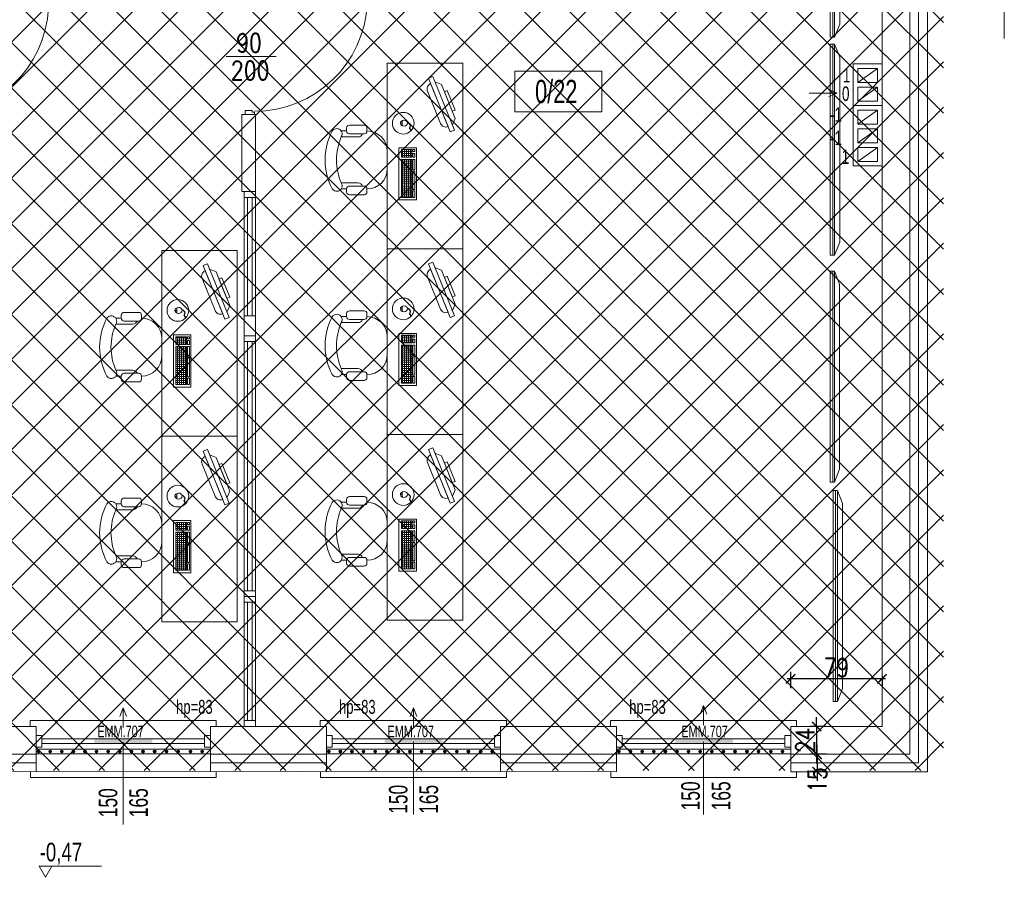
# Model space of a CAD drawing. Header units: millimetres. Extents: x 6354466 to 6508314, y -1889048 to -1342748.
# Tile 74 of 134: x 6420546 to 6429028, y -1761753 to -1754363. Entities that reach past the tile are written whole.
import ezdxf
from ezdxf.enums import TextEntityAlignment as Align

# ---------------------------------------------------------------- set-up
doc = ezdxf.new("R2010")
doc.units = ezdxf.units.MM
doc.header["$PDMODE"] = 3
doc.header["$PDSIZE"] = 10
for name, color, linetype, lineweight in [('kominy', 162, 'Continuous', 13), ('L-2', 167, 'Continuous', 13), ('L-3', 10, 'Continuous', 18), ('L-4', 92, 'Continuous', 20), ('L-5', 152, 'Continuous', 9), ('L-DIM', 252, 'Continuous', 5), ('L-DRZWI', 146, 'Continuous', 13), ('L-HATCH', 252, 'Continuous', 5), ('L-hatch ociepl', 252, 'Continuous', 5), ('L-OKNA', 144, 'Continuous', 20), ('L-sanitarne', 142, 'Continuous', 9), ('L-TXT', 141, 'Continuous', 9), ('łóżka', 230, 'Continuous', 9)]:
    doc.layers.add(name, color=color, linetype=linetype, lineweight=lineweight)
doc.layers.add('L-ERRORS', color=232, linetype='Continuous', plot=False)
doc.styles.add('100', font='cdmsimpl.shx', dxfattribs={"width": 0.7, "height": 100, "bigfont": 'cdmbigpl.shx'})
doc.styles.add('125', font='cdmsimpl.shx', dxfattribs={"width": 0.7, "height": 125})
doc.styles.add('160', font='simplex.shx', dxfattribs={"width": 0.8, "height": 160})
doc.styles.add('200', font='cdmsimpl.shx', dxfattribs={"width": 0.7, "height": 200})
doc.styles.add('250', font='cdmsimpl.shx', dxfattribs={"width": 0.7, "height": 250})
doc.styles.add('CDM', font='cdmsimpl.shx', dxfattribs={"width": 0.8, "bigfont": 'cdmbigpl.shx'})
doc.styles.add('SIMPLEX', font='cdmsimpl.shx', dxfattribs={"width": 0.7, "bigfont": 'cdmbigpl.shx'})
doc.linetypes.add('BATTING', pattern='A,0.00254,-2.54,[134,ltypeshp.shx,S=2.54,R=0,X=-2.54,Y=0],-5.08,[134,ltypeshp.shx,S=2.54,R=180,X=2.54,Y=0],-2.54', length=10.16254)
doc.dimstyles.new('160', dxfattribs={"dimtxt": 160, "dimasz": 80, "dimexe": 60, "dimexo": 3, "dimgap": 18, "dimtad": 1, "dimdec": 0, "dimlfac": 0.1, "dimrnd": 1, "dimtxsty": '160', "dimblk": 'ARCHTICK', "dimcen": 2.5, "dimdle": 30, "dimadec": 0, "dimazin": 0, "dimtfac": 1, "dimtdec": 0, "dimtix": 1, "dimtmove": 2, "dimatfit": 0, "dimldrblk": 'NONE', "dimfxl": 0, "dimarcsym": 0})

# ---------------------------------------------------------------- blocks, each defined once
blk = doc.blocks.new('STOLIK2')
h = blk.add_hatch()
h.set_pattern_fill('ANGLE', color=256, scale=0.25, style=0)
h.set_pattern_definition([(360, (-4499.488, 29427.6887), (-2e-16, -1.74625), [1.27, -0.47625]), (270, (-4499.488, 29427.6887), (-1.74625, 1e-16), [1.27, -0.47625])])
h.paths.add_polyline_path([(-130.91, 53.71), (-98.09, 53.71), (-98.09, 62.85), (-130.91, 62.85)])
h.paths.add_polyline_path([(-96.21, 62.85), (-89.68, 62.85), (-89.68, 53.71), (-96.21, 53.71)])
for p, q in [((-123.63, 114.71), (-123.63, 110)), ((-118.46, 114.66), (-118.46, 100.01)), ((-78.81, 114.66), (-78.81, 100.01)), ((-73.63, 110), (-73.63, 114.71)), ((-128.63, 107.5), (-128.63, 95)), ((-126.13, 110), (-123.63, 110)), ((-121.13, 107.5), (-121.13, 95)), ((-76.13, 107.5), (-76.13, 95)), ((-71.13, 110), (-73.63, 110)), ((-68.63, 107.5), (-68.63, 95)), ((-126.13, 92.5), (-123.63, 92.5)), ((-71.13, 92.5), (-73.63, 92.5)), ((-82.5, 75), (-67.5, 75)), ((-66.98, 62.06), (-69.24, 62)), ((-67.03, 63.7), (-66.98, 62.06)), ((-66.98, 62.06), (-64.73, 62.12)), ((-28.19, 39.5), (-74.53, 20.73)), ((-73.03, 17.02), (-26.69, 35.8)), ((-26.69, 35.8), (-28.19, 39.5)), ((-62.81, 16.54), (-33.69, 28.34)), ((-31.32, 33.92), (-33.69, 28.34)), ((-74.53, 20.73), (-73.03, 17.02)), ((-68.39, 18.9), (-62.81, 16.54))]:
    blk.add_line(p, q)
for points in [[(-15.34, 75), (-175.34, 75), (-175.34, 10), (-15.34, 10)], [(-133.01, 49.97), (-88.12, 49.97), (-88.12, 64.97), (-133.01, 64.97)], [(-130.91, 53.71), (-98.09, 53.71), (-98.09, 62.85), (-130.91, 62.85)], [(-96.21, 62.85), (-89.68, 62.85), (-89.68, 53.71), (-96.21, 53.71)], [(-125.34, 52.96), (-130.91, 52.96), (-130.91, 51.3), (-125.34, 51.3)], [(-124.22, 51.3), (-108.26, 51.3), (-108.26, 52.96), (-124.22, 52.96)], [(-107.14, 52.96), (-98.09, 52.96), (-98.09, 51.3), (-107.14, 51.3)], [(-96.21, 52.96), (-92.95, 52.96), (-92.95, 51.3), (-96.21, 51.3)], [(-89.68, 52.96), (-91.34, 52.96), (-91.34, 51.3), (-89.68, 51.3)], [(-66.58, 57.62), (-66.92, 57.61), (-66.9, 56.72), (-66.55, 56.73)], [(-39.83, 25.85), (-56.67, 19.03), (-55.66, 16.54), (-38.82, 23.36)]]:
    blk.add_lwpolyline(points, close=True)
blk.add_lwpolyline([(-32.82, 37.63), (-32.82, 37.63, 0.414214), (-39.33, 40.38), (-67.14, 29.12, 0.414214), (-69.9, 22.61), (-69.9, 22.61)], format="xyb", close=True)
blk.add_circle((-67, 61.24), 9.34)
for centre, radius, start, end in [((-98.54, 75.49), 53.13, 90.09687, 118.07249), ((-98.72, 75.49), 53.13, 61.92751, 89.90313), ((-121.01, 118.51), 4.62, 123.34927, 303.47427), ((-97.85, 66.23), 52.63, 90.85052, 113.04971), ((-99.41, 66.23), 52.63, 66.95029, 89.14948), ((-76.26, 118.51), 4.62, 236.52573, 56.65073), ((-126.13, 107.5), 2.5, 90, 180), ((-123.63, 107.5), 2.5, 0, 90), ((-73.63, 107.5), 2.5, 90, 180), ((-71.13, 107.5), 2.5, 0, 90), ((-126.13, 95), 2.5, 180, 270), ((-123.63, 95), 2.5, 270, 0), ((-122.21, 100.01), 3.75, 286.67209, 0), ((-75.06, 100.01), 3.75, 180, 253.35509), ((-73.63, 95), 2.5, 180, 270), ((-71.13, 95), 2.5, 270, 0), ((-106.13, 92.5), 17.5, 180, 270), ((-91.13, 92.5), 17.5, 270, 0)]:
    blk.add_arc(centre, radius, start, end)
at = {"extrusion": (0, 0, -1)}
blk.add_ellipse((-66.95, 60.65), major_axis=(-0.08, 3.05), ratio=0.834162, dxfattribs=at)
for points, knots in [([(-66.9, 56.72), (-67.66, 55.94), (-69.06, 54.51), (-71.62, 56.7), (-72.55, 54.4), (-73.6, 54.95), (-74.15, 55.24)], [0, 0, 0, 0, 2.841116, 5.231607, 6.614689, 8.161976, 8.161976, 8.161976, 8.161976]), ([(-66.56, 56.73), (-66.88, 56.4), (-67.03, 56.25), (-67.49, 55.8), (-67.81, 55.53), (-68.44, 55.18), (-68.73, 55.08), (-69.2, 55.06), (-69.36, 55.07), (-69.68, 55.15), (-69.83, 55.2), (-70.27, 55.37), (-70.55, 55.51), (-70.97, 55.68), (-71.14, 55.72), (-71.35, 55.74), (-71.42, 55.73), (-71.54, 55.7), (-71.58, 55.67), (-71.72, 55.56), (-71.82, 55.44), (-72.02, 55.17), (-72.13, 55.02), (-72.33, 54.8), (-72.42, 54.73), (-72.62, 54.62), (-72.74, 54.58), (-72.96, 54.56), (-73.07, 54.56), (-73.36, 54.61), (-73.54, 54.68), (-73.72, 54.76)], [0, 0, 0, 0, 0.557194, 0.557194, 1.671582, 1.671582, 2.519282, 2.519282, 2.939271, 2.939271, 3.35926, 3.35926, 4.143879, 4.143879, 4.704066, 4.704066, 5.061527, 5.061527, 5.357017, 5.357017, 5.838332, 5.838332, 6.319648, 6.319648, 6.605434, 6.605434, 6.891219, 6.891219, 7.177005, 7.177005, 7.662218, 7.662218, 7.662218, 7.662218])]:
    blk.add_open_spline(points, degree=3, knots=knots)
blk = doc.blocks.new('tv')
at = {"layer": 'łóżka', "ltscale": 8}
for points in [[(105187.5, -84188.3), (105187.5, -82369.7), (105166.3, -82369.7), (105166.3, -84188.3)], [(105202.7, -82369.7), (105202.7, -84188.3), (105187.5, -84188.3), (105187.5, -82369.7)], [(105202.7, -82369.7), (105202.7, -84188.3), (105247.6, -84076.1), (105247.6, -82481.8)]]:
    blk.add_lwpolyline(points, close=True, dxfattribs=at)
blk = doc.blocks.new('_ArchTick')
at = {"color": 0, "linetype": 'ByBlock', "const_width": 0.15}
blk.add_lwpolyline([(-0.5, -0.5), (0.5, 0.5)], dxfattribs=at)
blk = doc.blocks.new('*D47')
at = {"layer": 'Defpoints', "color": 0, "ltscale": 10, "transparency": 16777216}
for p in [(6427975.3, -1760693.4), (6427415.4, -1760842.6), (6428365.3, -1760842.6)]:
    blk.add_point(p, dxfattribs=at)
at = {"layer": 'L-ERRORS', "color": 0, "lineweight": -2, "ltscale": 10, "transparency": 16777216}
for p, q in [((6427415.4, -1760693.4), (6427415.4, -1760613.4)), ((6427495.4, -1760693.4), (6427355.4, -1760693.4)), ((6427415.4, -1760693.4), (6427415.4, -1760842.6)), ((6427495.4, -1760842.6), (6427355.4, -1760842.6)), ((6427415.4, -1760842.6), (6427415.4, -1760922.6))]:
    blk.add_line(p, q, dxfattribs=at)
at = {"layer": 'L-ERRORS', "color": 0, "lineweight": -2, "ltscale": 10, "transparency": 16777216, "xscale": 80, "yscale": 80, "zscale": 80}
for p, rotation in [((6427415.4, -1760693.4), 270), ((6427415.4, -1760842.6), 90)]:
    blk.add_blockref('_ArchTick', p, dxfattribs=dict(at, rotation=rotation))
at = {"layer": 'L-ERRORS', "color": 0, "lineweight": 13, "ltscale": 10, "transparency": 16777216, "insert": (6427417.7, -1760914.5), "char_height": 160, "attachment_point": 5, "rotation": 90, "style": '160'}
blk.add_mtext('15', dxfattribs=at)
blk = doc.blocks.new('_None')
blk = doc.blocks.new('*U50')
for p, q in [((-5, 0), (-5, -5)), ((5, -5), (5, 0)), ((-5, -5), (5, -5)), ((-2, -5), (-2, -107)), ((2, -5), (2, -107)), ((-5, -112), (-5, -107)), ((-5, -107), (5, -107)), ((5, -107), (5, -112))]:
    blk.add_line(p, q)
blk = doc.blocks.new('*U51')
for p, q in [((-5, 0), (-5, -5)), ((5, -5), (5, 0)), ((-5, -5), (5, -5)), ((-2, -5), (-2, -220)), ((2, -5), (2, -220)), ((-5, -225), (-5, -220)), ((-5, -220), (5, -220)), ((5, -220), (5, -225))]:
    blk.add_line(p, q)
blk = doc.blocks.new('opis pom')
at = {"color": 0}
blk.add_lwpolyline([(252896.7, -40976.9), (253643.9, -40976.9), (253643.9, -41326.9), (252896.7, -41326.9)], close=True, dxfattribs=at)
at = {"layer": 'L-4', "lineweight": 30, "style": '250', "width": 0.7}
blk.add_attdef('2', text='', height=250, dxfattribs=at).set_placement((253252.2, -41151.9), align=Align.MIDDLE_CENTER)
blk = doc.blocks.new('*U93')
for p, q in [((-5, 0), (-5, -5)), ((5, -5), (5, 0)), ((-5, -5), (5, -5)), ((-2, -5), (-2, -145)), ((2, -5), (2, -145)), ((-5, -150), (-5, -145)), ((-5, -145), (5, -145)), ((5, -145), (5, -150))]:
    blk.add_line(p, q)
blk = doc.blocks.new('*U494')
for p, q in [((40, 1020), (20, 1020)), ((20, 1020), (20, 50)), ((40, 50), (40, 1020)), ((500, -203), (500, 227.5)), ((0, 40), (20, 40)), ((20, 50), (20, 60)), ((20, 50), (40, 50)), ((20, 40), (20, 20)), ((20, 20), (35, 20)), ((35, 20), (35, -40)), ((980, 20), (965, 20)), ((965, 20), (965, -40)), ((1000, 40), (980, 40)), ((980, 40), (980, 20)), ((1000, -40), (1000, 40)), ((35, -40), (0, -40)), ((965, -40), (1000, -40))]:
    blk.add_line(p, q)
for points in [[(20, 50), (20, 1020)], [(0, -40), (0, 40)]]:
    blk.add_lwpolyline(points)
blk.add_circle((10, 50), 10)
blk.add_arc((-1.9, 39.2), 974.1, 0.04583, 87.27416)
at = {"style": '160', "width": 0.8}
blk.add_attdef('SZER', text='', height=160, rotation=90, dxfattribs=at).set_placement((510.9, -6.1), align=Align.BOTTOM_CENTER)
blk.add_attdef('WYS', text='', height=160, rotation=90, dxfattribs=at).set_placement((541, 3.2), align=Align.TOP_CENTER)
at = {"style": 'CDM', "width": 0.8, "flags": 1}
blk.add_attdef('POZIOM', (891.4, -224.6), '', height=125, dxfattribs=at)
blk = doc.blocks.new('*U121')
for p, q in [((40, 1020), (20, 1020)), ((20, 1020), (20, 50)), ((40, 50), (40, 1020)), ((500, -203), (500, 227.5)), ((0, 40), (20, 40)), ((20, 50), (20, 60)), ((20, 50), (40, 50)), ((20, 40), (20, 20)), ((20, 20), (35, 20)), ((35, 20), (35, -40)), ((980, 20), (965, 20)), ((965, 20), (965, -40)), ((1000, 40), (980, 40)), ((980, 40), (980, 20)), ((1000, -40), (1000, 40)), ((35, -40), (0, -40)), ((965, -40), (1000, -40))]:
    blk.add_line(p, q)
for points in [[(20, 50), (20, 1020)], [(0, -40), (0, 40)]]:
    blk.add_lwpolyline(points)
blk.add_circle((10, 50), 10)
blk.add_arc((-1.9, 39.2), 974.1, 0.04583, 87.27416)
at = {"style": '160', "width": 0.8}
blk.add_attdef('SZER', text='', height=160, rotation=90, dxfattribs=at).set_placement((510.9, -6.1), align=Align.BOTTOM_CENTER)
blk.add_attdef('WYS', text='', height=160, rotation=90, dxfattribs=at).set_placement((541, 3.2), align=Align.TOP_CENTER)
at = {"style": 'CDM', "width": 0.8, "flags": 1}
blk.add_attdef('POZIOM', (891.4, -224.6), '', height=125, dxfattribs=at)
blk = doc.blocks.new('*D122')
at = {"layer": 'Defpoints', "color": 0, "ltscale": 10, "transparency": 16777216}
for p in [(6427975.3, -1760453.4), (6427411.6, -1760693.4), (6427975.3, -1760693.4)]:
    blk.add_point(p, dxfattribs=at)
at = {"layer": 'L-ERRORS', "color": 0, "lineweight": -2, "ltscale": 10, "transparency": 16777216}
for p, q in [((6427411.6, -1760453.4), (6427411.6, -1760373.4)), ((6427491.6, -1760453.4), (6427351.6, -1760453.4)), ((6427411.6, -1760453.4), (6427411.6, -1760693.4)), ((6427491.6, -1760693.4), (6427351.6, -1760693.4)), ((6427411.6, -1760693.4), (6427411.6, -1760773.4))]:
    blk.add_line(p, q, dxfattribs=at)
at = {"layer": 'L-ERRORS', "color": 0, "lineweight": -2, "ltscale": 10, "transparency": 16777216, "xscale": 80, "yscale": 80, "zscale": 80}
for p, rotation in [((6427411.6, -1760453.4), 270), ((6427411.6, -1760693.4), 90)]:
    blk.add_blockref('_ArchTick', p, dxfattribs=dict(at, rotation=rotation))
at = {"layer": 'L-ERRORS', "color": 0, "lineweight": 13, "ltscale": 10, "transparency": 16777216, "insert": (6427313.6, -1760573.4), "char_height": 160, "attachment_point": 5, "rotation": 90, "style": '160'}
blk.add_mtext('24', dxfattribs=at)
blk = doc.blocks.new('*D126')
at = {"layer": 'Defpoints', "color": 0, "ltscale": 10, "transparency": 16777216}
for p in [(6427188.2, -1760043.4), (6427975.3, -1760013.4), (6427188.2, -1760253.4)]:
    blk.add_point(p, dxfattribs=at)
at = {"layer": 'L-DIM', "color": 0, "lineweight": -2, "ltscale": 10, "transparency": 16777216}
for p, q in [((6427188.2, -1760123.4), (6427188.2, -1759983.4)), ((6428005.3, -1760043.4), (6427158.2, -1760043.4)), ((6427975.3, -1760016.4), (6427975.3, -1760103.4))]:
    blk.add_line(p, q, dxfattribs=at)
at = {"layer": 'L-DIM', "color": 0, "lineweight": -2, "ltscale": 10, "transparency": 16777216, "xscale": 80, "yscale": 80, "zscale": 80, "rotation": 180}
blk.add_blockref('_ArchTick', (6427188.2, -1760043.4), dxfattribs=at)
at = {"layer": 'L-DIM', "color": 0, "lineweight": -2, "ltscale": 10, "transparency": 16777216, "xscale": 80, "yscale": 80, "zscale": 80}
blk.add_blockref('_ArchTick', (6427975.3, -1760043.4), dxfattribs=at)
at = {"layer": 'L-DIM', "color": 0, "lineweight": 13, "ltscale": 10, "transparency": 16777216, "insert": (6427581.8, -1759945.4), "char_height": 160, "attachment_point": 5, "style": '160'}
blk.add_mtext('79', dxfattribs=at)

msp = doc.modelspace()

# ---------------------------------------------------------------- hatches: boundary and pattern name
at = {"layer": 'L-HATCH', "ltscale": 10, "transparency": 33554687}
h = msp.add_hatch(dxfattribs=at)
h.set_pattern_fill('ANSI37', color=252, scale=87)
h.set_pattern_definition([(45, (-48741.55, 100010.94), (-195.320571, 195.320571), []), (135, (-48741.55, 100010.94), (-195.320571, -195.320571), [])])
h.paths.add_polyline_path([(6428505.3, -1746723.4), (6413415.3, -1746723.4), (6413415.3, -1760832.4), (6428505.3, -1760832.4)])
at = {"layer": 'L-sanitarne', "lineweight": 13}
h = msp.add_hatch(color=256, dxfattribs=at)
h.paths.add_polyline_path([(6421189.6, -1760565.1), (6421189.6, -1760597.9), (6421459.6, -1760597.9), (6421459.6, -1760565.1)])
h.paths.add_polyline_path([(6421459.6, -1760565.1), (6421459.6, -1760597.9), (6421688.7, -1760597.9), (6421688.7, -1760565.1)])
h = msp.add_hatch(color=256, dxfattribs=at)
h.paths.add_polyline_path([(6423689.6, -1760565.1), (6423689.6, -1760597.9), (6423959.6, -1760597.9), (6423959.6, -1760565.1)])
h.paths.add_polyline_path([(6423959.6, -1760565.1), (6423959.6, -1760597.9), (6424188.7, -1760597.9), (6424188.7, -1760565.1)])
h = msp.add_hatch(color=256, dxfattribs=at)
h.paths.add_polyline_path([(6426193.1, -1760565.1), (6426193.1, -1760597.9), (6426463.1, -1760597.9), (6426463.1, -1760565.1)])
h.paths.add_polyline_path([(6426463.1, -1760565.1), (6426463.1, -1760597.9), (6426692.1, -1760597.9), (6426692.1, -1760565.1)])

# ---------------------------------------------------------------- linework, layer by layer
at = {"layer": 'kominy', "lineweight": 13}
for p, q in [((6427765.3, -1754903.4), (6427935.3, -1754783.4)), ((6427765.3, -1755063.4), (6427935.3, -1754943.4)), ((6427765.3, -1755263.4), (6427935.3, -1755143.4)), ((6427765.3, -1755423.4), (6427935.3, -1755303.4)), ((6427765.3, -1755583.4), (6427935.3, -1755463.4))]:
    msp.add_line(p, q, dxfattribs=at)
at = {"layer": 'kominy', "lineweight": 13, "ltscale": 8}
for points in [[(6427725.3, -1754743.4), (6427975.3, -1754743.4), (6427975.3, -1755103.4), (6427725.3, -1755103.4)], [(6427725.3, -1755103.4), (6427975.3, -1755103.4), (6427975.3, -1755623.4), (6427725.3, -1755623.4)]]:
    msp.add_lwpolyline(points, close=True, dxfattribs=at)
at = {"layer": 'kominy', "lineweight": 13}
for points in [[(6427765.3, -1754903.4), (6427935.3, -1754903.4), (6427935.3, -1754783.4), (6427765.3, -1754783.4)], [(6427765.3, -1755063.4), (6427935.3, -1755063.4), (6427935.3, -1754943.4), (6427765.3, -1754943.4)], [(6427765.3, -1755263.4), (6427935.3, -1755263.4), (6427935.3, -1755143.4), (6427765.3, -1755143.4)], [(6427765.3, -1755423.4), (6427935.3, -1755423.4), (6427935.3, -1755303.4), (6427765.3, -1755303.4)], [(6427765.3, -1755583.4), (6427935.3, -1755583.4), (6427935.3, -1755463.4), (6427765.3, -1755463.4)]]:
    msp.add_lwpolyline(points, close=True, dxfattribs=at)
at = {"layer": 'L-2', "lineweight": 13}
for p, q in [((6420688.2, -1760453.4), (6419901, -1760453.4)), ((6423188.2, -1760453.4), (6422188.2, -1760453.4)), ((6423188.2, -1760453.4), (6423188.2, -1760693.4)), ((6425688.2, -1760453.4), (6424688.2, -1760453.4)), ((6425688.2, -1760453.4), (6425688.2, -1760693.4))]:
    msp.add_line(p, q, dxfattribs=at)
at = {"layer": 'L-2', "lineweight": 13, "ltscale": 10}
for p, q in [((6420688.2, -1760453.4), (6420688.2, -1760693.4)), ((6422188.2, -1760453.4), (6422188.2, -1760693.4)), ((6424688.2, -1760453.4), (6424688.2, -1760693.4)), ((6427188.2, -1760453.4), (6427188.2, -1760693.4))]:
    msp.add_line(p, q, dxfattribs=at)
at = {"layer": 'L-2', "lineweight": 13, "ltscale": 8}
msp.add_line((6427188.2, -1760453.4), (6427975.3, -1760453.4), dxfattribs=at)
for points in [[(6427975.3, -1760453.4), (6427975.3, -1750196.4)], [(6428215.3, -1760693.4), (6428215.3, -1750196.4)], [(6417129.1, -1760693.4), (6420688.2, -1760693.4)], [(6422188.2, -1760693.4), (6423188.2, -1760693.4)], [(6424688.2, -1760693.4), (6425688.2, -1760693.4)], [(6427188.2, -1760693.4), (6428215.3, -1760693.4)]]:
    msp.add_lwpolyline(points, dxfattribs=at)
at = {"layer": 'L-4', "lineweight": 13, "ltscale": 10}
for p, q in [((6427588.1, -1754994.6), (6427346.7, -1754994.6)), ((6427588.1, -1754994.6), (6427517, -1754963.2)), ((6427588.1, -1754994.6), (6427517, -1755026)), ((6422578.5, -1755179.6), (6422458.8, -1755179.6)), ((6422458.8, -1755843.9), (6422458.8, -1755179.6)), ((6422578.5, -1755179.6), (6422478.5, -1755179.6)), ((6422578.5, -1755843.9), (6422578.5, -1755179.6)), ((6422458.8, -1755843.9), (6422578.5, -1755843.7)), ((6422578.5, -1755843.9), (6422478.5, -1755843.9))]:
    msp.add_line(p, q, dxfattribs=at)
at = {"layer": 'L-5', "lineweight": 13, "ltscale": 5}
for p, q in [((6428365.3, -1760843.4), (6428365.3, -1750196.4)), ((6420634.9, -1760403.4), (6422238.2, -1760403.4)), ((6420634.9, -1760403.4), (6420634.9, -1760453.4)), ((6422238.2, -1760403.4), (6422238.2, -1760453.4)), ((6423134.9, -1760403.4), (6424738.2, -1760403.4)), ((6423134.9, -1760403.4), (6423134.9, -1760453.4)), ((6424738.2, -1760403.4), (6424738.2, -1760453.4)), ((6425634.9, -1760403.4), (6427238.2, -1760403.4)), ((6425634.9, -1760403.4), (6425634.9, -1760453.4)), ((6427238.2, -1760403.4), (6427238.2, -1760453.4)), ((6420638.2, -1760843.4), (6420638.2, -1760893.4)), ((6422238.2, -1760893.4), (6422238.2, -1760843.4)), ((6423138.2, -1760843.4), (6423138.2, -1760893.4)), ((6424738.2, -1760893.4), (6424738.2, -1760843.4)), ((6425638.2, -1760843.4), (6425638.2, -1760893.4)), ((6427238.2, -1760893.4), (6427238.2, -1760843.4)), ((6420638.2, -1760893.4), (6422238.2, -1760893.4)), ((6423138.2, -1760893.4), (6424738.2, -1760893.4)), ((6425638.2, -1760893.4), (6427238.2, -1760893.4))]:
    msp.add_line(p, q, dxfattribs=at)
at = {"layer": 'L-5', "lineweight": 13, "ltscale": 10}
for p, q in [((6422478.5, -1755843.9), (6422478.5, -1760453.4)), ((6422578.5, -1755843.9), (6422578.5, -1760453.4)), ((6422478.5, -1757085.9), (6422578.5, -1757085.9)), ((6422578.5, -1759333.4), (6422478.5, -1759333.4))]:
    msp.add_line(p, q, dxfattribs=at)
at = {"layer": 'L-5', "lineweight": 13, "ltscale": 8}
for p, q in [((6420688.2, -1760693.4), (6420688.2, -1760842.9)), ((6422188.2, -1760693.4), (6422188.2, -1760842.8)), ((6423188.2, -1760693.4), (6423188.2, -1760842.9)), ((6424688.2, -1760693.4), (6424688.2, -1760842.8)), ((6425688.2, -1760693.4), (6425688.2, -1760842.9)), ((6427188.2, -1760693.4), (6427188.2, -1760842.8)), ((6415309.1, -1760843), (6422939.8, -1760842.9)), ((6420303.2, -1760843), (6425439.8, -1760842.9)), ((6420551.6, -1760843), (6425688.2, -1760842.9)), ((6428365.3, -1760843.4), (6427188.2, -1760843.4))]:
    msp.add_line(p, q, dxfattribs=at)
at = {"layer": 'L-HATCH', "lineweight": 13}
msp.add_line((6429028.2, -1753832.3), (6429028.2, -1754524.2), dxfattribs=at)
at = {"layer": 'L-HATCH', "lineweight": 13, "ltscale": 8}
for p, q in [((6420688.2, -1760453.4), (6420688.2, -1760693.4)), ((6422188.2, -1760453.4), (6422188.2, -1760693.4)), ((6424688.2, -1760453.4), (6424688.2, -1760693.4)), ((6427188.2, -1760453.4), (6427188.2, -1760693.4))]:
    msp.add_line(p, q, dxfattribs=at)
at = {"layer": 'L-HATCH', "lineweight": 13}
for points in [[(6420688.2, -1760688.4), (6422188.2, -1760688.4), (6422188.2, -1760648.4), (6420688.2, -1760648.4)], [(6423188.2, -1760688.4), (6424688.2, -1760688.4), (6424688.2, -1760648.4), (6423188.2, -1760648.4)], [(6425688.2, -1760688.4), (6427188.2, -1760688.4), (6427188.2, -1760648.4), (6425688.2, -1760648.4)]]:
    msp.add_lwpolyline(points, close=True, dxfattribs=at)
for centre, radius in [((6420708.2, -1760668.4), 12), ((6420708.2, -1760668.4), 11), ((6420708.2, -1760668.4), 10), ((6420708.2, -1760668.4), 9), ((6420708.2, -1760668.4), 8), ((6420708.2, -1760668.4), 7), ((6420708.2, -1760668.4), 6), ((6420708.2, -1760668.4), 5), ((6420708.2, -1760668.4), 4), ((6420708.2, -1760668.4), 3), ((6420708.2, -1760668.4), 3), ((6420708.2, -1760668.4), 2), ((6420708.2, -1760668.4), 1), ((6420808.2, -1760668.4), 12), ((6420808.2, -1760668.4), 11), ((6420808.2, -1760668.4), 10), ((6420808.2, -1760668.4), 9), ((6420808.2, -1760668.4), 8), ((6420808.2, -1760668.4), 7), ((6420808.2, -1760668.4), 6), ((6420808.2, -1760668.4), 5), ((6420808.2, -1760668.4), 4), ((6420808.2, -1760668.4), 3), ((6420808.2, -1760668.4), 3), ((6420808.2, -1760668.4), 2), ((6420808.2, -1760668.4), 1), ((6420908.2, -1760668.4), 12), ((6420908.2, -1760668.4), 11), ((6420908.2, -1760668.4), 10), ((6420908.2, -1760668.4), 9), ((6420908.2, -1760668.4), 8), ((6420908.2, -1760668.4), 7), ((6420908.2, -1760668.4), 6), ((6420908.2, -1760668.4), 5), ((6420908.2, -1760668.4), 4), ((6420908.2, -1760668.4), 3), ((6420908.2, -1760668.4), 3), ((6420908.2, -1760668.4), 2), ((6420908.2, -1760668.4), 1), ((6421008.2, -1760668.4), 12), ((6421008.2, -1760668.4), 11), ((6421008.2, -1760668.4), 10), ((6421008.2, -1760668.4), 9), ((6421008.2, -1760668.4), 8), ((6421008.2, -1760668.4), 7), ((6421008.2, -1760668.4), 6), ((6421008.2, -1760668.4), 5), ((6421008.2, -1760668.4), 4), ((6421008.2, -1760668.4), 3), ((6421008.2, -1760668.4), 3), ((6421008.2, -1760668.4), 2), ((6421008.2, -1760668.4), 1), ((6421108.2, -1760668.4), 12), ((6421108.2, -1760668.4), 11), ((6421108.2, -1760668.4), 10), ((6421108.2, -1760668.4), 9), ((6421108.2, -1760668.4), 8), ((6421108.2, -1760668.4), 7), ((6421108.2, -1760668.4), 6), ((6421108.2, -1760668.4), 5), ((6421108.2, -1760668.4), 4), ((6421108.2, -1760668.4), 3), ((6421108.2, -1760668.4), 3), ((6421108.2, -1760668.4), 2), ((6421108.2, -1760668.4), 1), ((6421208.2, -1760668.4), 12), ((6421208.2, -1760668.4), 11), ((6421208.2, -1760668.4), 10), ((6421208.2, -1760668.4), 9), ((6421208.2, -1760668.4), 8), ((6421208.2, -1760668.4), 7), ((6421208.2, -1760668.4), 6), ((6421208.2, -1760668.4), 5), ((6421208.2, -1760668.4), 4), ((6421208.2, -1760668.4), 3), ((6421208.2, -1760668.4), 3), ((6421208.2, -1760668.4), 2), ((6421208.2, -1760668.4), 1), ((6421308.2, -1760668.4), 12), ((6421308.2, -1760668.4), 11), ((6421308.2, -1760668.4), 10), ((6421308.2, -1760668.4), 9), ((6421308.2, -1760668.4), 8), ((6421308.2, -1760668.4), 7), ((6421308.2, -1760668.4), 6), ((6421308.2, -1760668.4), 5), ((6421308.2, -1760668.4), 4), ((6421308.2, -1760668.4), 3), ((6421308.2, -1760668.4), 3), ((6421308.2, -1760668.4), 2), ((6421308.2, -1760668.4), 1), ((6421408.2, -1760668.4), 12), ((6421408.2, -1760668.4), 11), ((6421408.2, -1760668.4), 10), ((6421408.2, -1760668.4), 9), ((6421408.2, -1760668.4), 8), ((6421408.2, -1760668.4), 7), ((6421408.2, -1760668.4), 6), ((6421408.2, -1760668.4), 5), ((6421408.2, -1760668.4), 4), ((6421408.2, -1760668.4), 3), ((6421408.2, -1760668.4), 3), ((6421408.2, -1760668.4), 2), ((6421408.2, -1760668.4), 1), ((6421508.2, -1760668.4), 12), ((6421508.2, -1760668.4), 11), ((6421508.2, -1760668.4), 10), ((6421508.2, -1760668.4), 9), ((6421508.2, -1760668.4), 8), ((6421508.2, -1760668.4), 7), ((6421508.2, -1760668.4), 6), ((6421508.2, -1760668.4), 5), ((6421508.2, -1760668.4), 4), ((6421508.2, -1760668.4), 3), ((6421508.2, -1760668.4), 3), ((6421508.2, -1760668.4), 2), ((6421508.2, -1760668.4), 1), ((6421608.2, -1760668.4), 12), ((6421608.2, -1760668.4), 11), ((6421608.2, -1760668.4), 10), ((6421608.2, -1760668.4), 9), ((6421608.2, -1760668.4), 8), ((6421608.2, -1760668.4), 7), ((6421608.2, -1760668.4), 6), ((6421608.2, -1760668.4), 5), ((6421608.2, -1760668.4), 4), ((6421608.2, -1760668.4), 3), ((6421608.2, -1760668.4), 3), ((6421608.2, -1760668.4), 2), ((6421608.2, -1760668.4), 1), ((6421708.2, -1760668.4), 12), ((6421708.2, -1760668.4), 11), ((6421708.2, -1760668.4), 10), ((6421708.2, -1760668.4), 9), ((6421708.2, -1760668.4), 8), ((6421708.2, -1760668.4), 7), ((6421708.2, -1760668.4), 6), ((6421708.2, -1760668.4), 5), ((6421708.2, -1760668.4), 4), ((6421708.2, -1760668.4), 3), ((6421708.2, -1760668.4), 3), ((6421708.2, -1760668.4), 2), ((6421708.2, -1760668.4), 1), ((6421811.2, -1760668.4), 12), ((6421811.2, -1760668.4), 11), ((6421811.2, -1760668.4), 10), ((6421811.2, -1760668.4), 9), ((6421811.2, -1760668.4), 8), ((6421811.2, -1760668.4), 7), ((6421811.2, -1760668.4), 6), ((6421811.2, -1760668.4), 5), ((6421811.2, -1760668.4), 4), ((6421811.2, -1760668.4), 3), ((6421811.2, -1760668.4), 3), ((6421811.2, -1760668.4), 2), ((6421811.2, -1760668.4), 1), ((6421911.2, -1760668.4), 12), ((6421911.2, -1760668.4), 11), ((6421911.2, -1760668.4), 10), ((6421911.2, -1760668.4), 9), ((6421911.2, -1760668.4), 8), ((6421911.2, -1760668.4), 7), ((6421911.2, -1760668.4), 6), ((6421911.2, -1760668.4), 5), ((6421911.2, -1760668.4), 4), ((6421911.2, -1760668.4), 3), ((6421911.2, -1760668.4), 3), ((6421911.2, -1760668.4), 2), ((6421911.2, -1760668.4), 1), ((6422017.2, -1760668.4), 12), ((6422017.2, -1760668.4), 11), ((6422017.2, -1760668.4), 10), ((6422017.2, -1760668.4), 9), ((6422017.2, -1760668.4), 8), ((6422017.2, -1760668.4), 7), ((6422017.2, -1760668.4), 6), ((6422017.2, -1760668.4), 5), ((6422017.2, -1760668.4), 4), ((6422017.2, -1760668.4), 3), ((6422017.2, -1760668.4), 3), ((6422017.2, -1760668.4), 2), ((6422017.2, -1760668.4), 1), ((6422117.2, -1760668.4), 12), ((6422117.2, -1760668.4), 11), ((6422117.2, -1760668.4), 10), ((6422117.2, -1760668.4), 9), ((6422117.2, -1760668.4), 8), ((6422117.2, -1760668.4), 7), ((6422117.2, -1760668.4), 6), ((6422117.2, -1760668.4), 5), ((6422117.2, -1760668.4), 4), ((6422117.2, -1760668.4), 3), ((6422117.2, -1760668.4), 3), ((6422117.2, -1760668.4), 2), ((6422117.2, -1760668.4), 1), ((6423208.2, -1760668.4), 12), ((6423208.2, -1760668.4), 11), ((6423208.2, -1760668.4), 10), ((6423208.2, -1760668.4), 9), ((6423208.2, -1760668.4), 8), ((6423208.2, -1760668.4), 7), ((6423208.2, -1760668.4), 6), ((6423208.2, -1760668.4), 5), ((6423208.2, -1760668.4), 4), ((6423208.2, -1760668.4), 3), ((6423208.2, -1760668.4), 3), ((6423208.2, -1760668.4), 2), ((6423208.2, -1760668.4), 1), ((6423308.2, -1760668.4), 12), ((6423308.2, -1760668.4), 11), ((6423308.2, -1760668.4), 10), ((6423308.2, -1760668.4), 9), ((6423308.2, -1760668.4), 8), ((6423308.2, -1760668.4), 7), ((6423308.2, -1760668.4), 6), ((6423308.2, -1760668.4), 5), ((6423308.2, -1760668.4), 4), ((6423308.2, -1760668.4), 3), ((6423308.2, -1760668.4), 3), ((6423308.2, -1760668.4), 2), ((6423308.2, -1760668.4), 1), ((6423408.2, -1760668.4), 12), ((6423408.2, -1760668.4), 11), ((6423408.2, -1760668.4), 10), ((6423408.2, -1760668.4), 9), ((6423408.2, -1760668.4), 8), ((6423408.2, -1760668.4), 7), ((6423408.2, -1760668.4), 6), ((6423408.2, -1760668.4), 5), ((6423408.2, -1760668.4), 4), ((6423408.2, -1760668.4), 3), ((6423408.2, -1760668.4), 3), ((6423408.2, -1760668.4), 2), ((6423408.2, -1760668.4), 1), ((6423508.2, -1760668.4), 12), ((6423508.2, -1760668.4), 11), ((6423508.2, -1760668.4), 10), ((6423508.2, -1760668.4), 9), ((6423508.2, -1760668.4), 8), ((6423508.2, -1760668.4), 7), ((6423508.2, -1760668.4), 6), ((6423508.2, -1760668.4), 5), ((6423508.2, -1760668.4), 4), ((6423508.2, -1760668.4), 3), ((6423508.2, -1760668.4), 3), ((6423508.2, -1760668.4), 2), ((6423508.2, -1760668.4), 1), ((6423608.2, -1760668.4), 12), ((6423608.2, -1760668.4), 11), ((6423608.2, -1760668.4), 10), ((6423608.2, -1760668.4), 9), ((6423608.2, -1760668.4), 8), ((6423608.2, -1760668.4), 7), ((6423608.2, -1760668.4), 6), ((6423608.2, -1760668.4), 5), ((6423608.2, -1760668.4), 4), ((6423608.2, -1760668.4), 3), ((6423608.2, -1760668.4), 3), ((6423608.2, -1760668.4), 2), ((6423608.2, -1760668.4), 1), ((6423708.2, -1760668.4), 12), ((6423708.2, -1760668.4), 11), ((6423708.2, -1760668.4), 10), ((6423708.2, -1760668.4), 9), ((6423708.2, -1760668.4), 8), ((6423708.2, -1760668.4), 7), ((6423708.2, -1760668.4), 6), ((6423708.2, -1760668.4), 5), ((6423708.2, -1760668.4), 4), ((6423708.2, -1760668.4), 3), ((6423708.2, -1760668.4), 3), ((6423708.2, -1760668.4), 2), ((6423708.2, -1760668.4), 1), ((6423808.2, -1760668.4), 12), ((6423808.2, -1760668.4), 11), ((6423808.2, -1760668.4), 10), ((6423808.2, -1760668.4), 9), ((6423808.2, -1760668.4), 8), ((6423808.2, -1760668.4), 7), ((6423808.2, -1760668.4), 6), ((6423808.2, -1760668.4), 5), ((6423808.2, -1760668.4), 4), ((6423808.2, -1760668.4), 3), ((6423808.2, -1760668.4), 3), ((6423808.2, -1760668.4), 2), ((6423808.2, -1760668.4), 1), ((6423908.2, -1760668.4), 12), ((6423908.2, -1760668.4), 11), ((6423908.2, -1760668.4), 10), ((6423908.2, -1760668.4), 9), ((6423908.2, -1760668.4), 8), ((6423908.2, -1760668.4), 7), ((6423908.2, -1760668.4), 6), ((6423908.2, -1760668.4), 5), ((6423908.2, -1760668.4), 4), ((6423908.2, -1760668.4), 3), ((6423908.2, -1760668.4), 3), ((6423908.2, -1760668.4), 2), ((6423908.2, -1760668.4), 1), ((6424008.2, -1760668.4), 12), ((6424008.2, -1760668.4), 11), ((6424008.2, -1760668.4), 10), ((6424008.2, -1760668.4), 9), ((6424008.2, -1760668.4), 8), ((6424008.2, -1760668.4), 7), ((6424008.2, -1760668.4), 6), ((6424008.2, -1760668.4), 5), ((6424008.2, -1760668.4), 4), ((6424008.2, -1760668.4), 3), ((6424008.2, -1760668.4), 3), ((6424008.2, -1760668.4), 2), ((6424008.2, -1760668.4), 1), ((6424108.2, -1760668.4), 12), ((6424108.2, -1760668.4), 11), ((6424108.2, -1760668.4), 10), ((6424108.2, -1760668.4), 9), ((6424108.2, -1760668.4), 8), ((6424108.2, -1760668.4), 7), ((6424108.2, -1760668.4), 6), ((6424108.2, -1760668.4), 5), ((6424108.2, -1760668.4), 4), ((6424108.2, -1760668.4), 3), ((6424108.2, -1760668.4), 3), ((6424108.2, -1760668.4), 2), ((6424108.2, -1760668.4), 1), ((6424208.2, -1760668.4), 12), ((6424208.2, -1760668.4), 11), ((6424208.2, -1760668.4), 10), ((6424208.2, -1760668.4), 9), ((6424208.2, -1760668.4), 8), ((6424208.2, -1760668.4), 7), ((6424208.2, -1760668.4), 6), ((6424208.2, -1760668.4), 5), ((6424208.2, -1760668.4), 4), ((6424208.2, -1760668.4), 3), ((6424208.2, -1760668.4), 3), ((6424208.2, -1760668.4), 2), ((6424208.2, -1760668.4), 1), ((6424311.2, -1760668.4), 12), ((6424311.2, -1760668.4), 11), ((6424311.2, -1760668.4), 10), ((6424311.2, -1760668.4), 9), ((6424311.2, -1760668.4), 8), ((6424311.2, -1760668.4), 7), ((6424311.2, -1760668.4), 6), ((6424311.2, -1760668.4), 5), ((6424311.2, -1760668.4), 4), ((6424311.2, -1760668.4), 3), ((6424311.2, -1760668.4), 3), ((6424311.2, -1760668.4), 2), ((6424311.2, -1760668.4), 1), ((6424411.2, -1760668.4), 12), ((6424411.2, -1760668.4), 11), ((6424411.2, -1760668.4), 10), ((6424411.2, -1760668.4), 9), ((6424411.2, -1760668.4), 8), ((6424411.2, -1760668.4), 7), ((6424411.2, -1760668.4), 6), ((6424411.2, -1760668.4), 5), ((6424411.2, -1760668.4), 4), ((6424411.2, -1760668.4), 3), ((6424411.2, -1760668.4), 3), ((6424411.2, -1760668.4), 2), ((6424411.2, -1760668.4), 1), ((6424517.2, -1760668.4), 12), ((6424517.2, -1760668.4), 11), ((6424517.2, -1760668.4), 10), ((6424517.2, -1760668.4), 9), ((6424517.2, -1760668.4), 8), ((6424517.2, -1760668.4), 7), ((6424517.2, -1760668.4), 6), ((6424517.2, -1760668.4), 5), ((6424517.2, -1760668.4), 4), ((6424517.2, -1760668.4), 3), ((6424517.2, -1760668.4), 3), ((6424517.2, -1760668.4), 2), ((6424517.2, -1760668.4), 1), ((6424617.2, -1760668.4), 12), ((6424617.2, -1760668.4), 11), ((6424617.2, -1760668.4), 10), ((6424617.2, -1760668.4), 9), ((6424617.2, -1760668.4), 8), ((6424617.2, -1760668.4), 7), ((6424617.2, -1760668.4), 6), ((6424617.2, -1760668.4), 5), ((6424617.2, -1760668.4), 4), ((6424617.2, -1760668.4), 3), ((6424617.2, -1760668.4), 3), ((6424617.2, -1760668.4), 2), ((6424617.2, -1760668.4), 1), ((6425708.2, -1760668.4), 12), ((6425708.2, -1760668.4), 11), ((6425708.2, -1760668.4), 10), ((6425708.2, -1760668.4), 9), ((6425708.2, -1760668.4), 8), ((6425708.2, -1760668.4), 7), ((6425708.2, -1760668.4), 6), ((6425708.2, -1760668.4), 5), ((6425708.2, -1760668.4), 4), ((6425708.2, -1760668.4), 3), ((6425708.2, -1760668.4), 3), ((6425708.2, -1760668.4), 2), ((6425708.2, -1760668.4), 1), ((6425808.2, -1760668.4), 12), ((6425808.2, -1760668.4), 11), ((6425808.2, -1760668.4), 10), ((6425808.2, -1760668.4), 9), ((6425808.2, -1760668.4), 8), ((6425808.2, -1760668.4), 7), ((6425808.2, -1760668.4), 6), ((6425808.2, -1760668.4), 5), ((6425808.2, -1760668.4), 4), ((6425808.2, -1760668.4), 3), ((6425808.2, -1760668.4), 3), ((6425808.2, -1760668.4), 2), ((6425808.2, -1760668.4), 1), ((6425908.2, -1760668.4), 12), ((6425908.2, -1760668.4), 11), ((6425908.2, -1760668.4), 10), ((6425908.2, -1760668.4), 9), ((6425908.2, -1760668.4), 8), ((6425908.2, -1760668.4), 7), ((6425908.2, -1760668.4), 6), ((6425908.2, -1760668.4), 5), ((6425908.2, -1760668.4), 4), ((6425908.2, -1760668.4), 3), ((6425908.2, -1760668.4), 3), ((6425908.2, -1760668.4), 2), ((6425908.2, -1760668.4), 1), ((6426008.2, -1760668.4), 12), ((6426008.2, -1760668.4), 11), ((6426008.2, -1760668.4), 10), ((6426008.2, -1760668.4), 9), ((6426008.2, -1760668.4), 8), ((6426008.2, -1760668.4), 7), ((6426008.2, -1760668.4), 6), ((6426008.2, -1760668.4), 5), ((6426008.2, -1760668.4), 4), ((6426008.2, -1760668.4), 3), ((6426008.2, -1760668.4), 3), ((6426008.2, -1760668.4), 2), ((6426008.2, -1760668.4), 1), ((6426108.2, -1760668.4), 12), ((6426108.2, -1760668.4), 11), ((6426108.2, -1760668.4), 10), ((6426108.2, -1760668.4), 9), ((6426108.2, -1760668.4), 8), ((6426108.2, -1760668.4), 7), ((6426108.2, -1760668.4), 6), ((6426108.2, -1760668.4), 5), ((6426108.2, -1760668.4), 4), ((6426108.2, -1760668.4), 3), ((6426108.2, -1760668.4), 3), ((6426108.2, -1760668.4), 2), ((6426108.2, -1760668.4), 1), ((6426208.2, -1760668.4), 12), ((6426208.2, -1760668.4), 11), ((6426208.2, -1760668.4), 10), ((6426208.2, -1760668.4), 9), ((6426208.2, -1760668.4), 8), ((6426208.2, -1760668.4), 7), ((6426208.2, -1760668.4), 6), ((6426208.2, -1760668.4), 5), ((6426208.2, -1760668.4), 4), ((6426208.2, -1760668.4), 3), ((6426208.2, -1760668.4), 3), ((6426208.2, -1760668.4), 2), ((6426208.2, -1760668.4), 1), ((6426308.2, -1760668.4), 12), ((6426308.2, -1760668.4), 11), ((6426308.2, -1760668.4), 10), ((6426308.2, -1760668.4), 9), ((6426308.2, -1760668.4), 8), ((6426308.2, -1760668.4), 7), ((6426308.2, -1760668.4), 6), ((6426308.2, -1760668.4), 5), ((6426308.2, -1760668.4), 4), ((6426308.2, -1760668.4), 3), ((6426308.2, -1760668.4), 3), ((6426308.2, -1760668.4), 2), ((6426308.2, -1760668.4), 1), ((6426408.2, -1760668.4), 12), ((6426408.2, -1760668.4), 11), ((6426408.2, -1760668.4), 10), ((6426408.2, -1760668.4), 9), ((6426408.2, -1760668.4), 8), ((6426408.2, -1760668.4), 7), ((6426408.2, -1760668.4), 6), ((6426408.2, -1760668.4), 5), ((6426408.2, -1760668.4), 4), ((6426408.2, -1760668.4), 3), ((6426408.2, -1760668.4), 3), ((6426408.2, -1760668.4), 2), ((6426408.2, -1760668.4), 1), ((6426508.2, -1760668.4), 12), ((6426508.2, -1760668.4), 11), ((6426508.2, -1760668.4), 10), ((6426508.2, -1760668.4), 9), ((6426508.2, -1760668.4), 8), ((6426508.2, -1760668.4), 7), ((6426508.2, -1760668.4), 6), ((6426508.2, -1760668.4), 5), ((6426508.2, -1760668.4), 4), ((6426508.2, -1760668.4), 3), ((6426508.2, -1760668.4), 3), ((6426508.2, -1760668.4), 2), ((6426508.2, -1760668.4), 1), ((6426608.2, -1760668.4), 12), ((6426608.2, -1760668.4), 11), ((6426608.2, -1760668.4), 10), ((6426608.2, -1760668.4), 9), ((6426608.2, -1760668.4), 8), ((6426608.2, -1760668.4), 7), ((6426608.2, -1760668.4), 6), ((6426608.2, -1760668.4), 5), ((6426608.2, -1760668.4), 4), ((6426608.2, -1760668.4), 3), ((6426608.2, -1760668.4), 3), ((6426608.2, -1760668.4), 2), ((6426608.2, -1760668.4), 1), ((6426708.2, -1760668.4), 12), ((6426708.2, -1760668.4), 11), ((6426708.2, -1760668.4), 10), ((6426708.2, -1760668.4), 9), ((6426708.2, -1760668.4), 8), ((6426708.2, -1760668.4), 7), ((6426708.2, -1760668.4), 6), ((6426708.2, -1760668.4), 5), ((6426708.2, -1760668.4), 4), ((6426708.2, -1760668.4), 3), ((6426708.2, -1760668.4), 3), ((6426708.2, -1760668.4), 2), ((6426708.2, -1760668.4), 1), ((6426811.2, -1760668.4), 12), ((6426811.2, -1760668.4), 11), ((6426811.2, -1760668.4), 10), ((6426811.2, -1760668.4), 9), ((6426811.2, -1760668.4), 8), ((6426811.2, -1760668.4), 7), ((6426811.2, -1760668.4), 6), ((6426811.2, -1760668.4), 5), ((6426811.2, -1760668.4), 4), ((6426811.2, -1760668.4), 3), ((6426811.2, -1760668.4), 3), ((6426811.2, -1760668.4), 2), ((6426811.2, -1760668.4), 1), ((6426911.2, -1760668.4), 12), ((6426911.2, -1760668.4), 11), ((6426911.2, -1760668.4), 10), ((6426911.2, -1760668.4), 9), ((6426911.2, -1760668.4), 8), ((6426911.2, -1760668.4), 7), ((6426911.2, -1760668.4), 6), ((6426911.2, -1760668.4), 5), ((6426911.2, -1760668.4), 4), ((6426911.2, -1760668.4), 3), ((6426911.2, -1760668.4), 3), ((6426911.2, -1760668.4), 2), ((6426911.2, -1760668.4), 1), ((6427017.2, -1760668.4), 12), ((6427017.2, -1760668.4), 11), ((6427017.2, -1760668.4), 10), ((6427017.2, -1760668.4), 9), ((6427017.2, -1760668.4), 8), ((6427017.2, -1760668.4), 7), ((6427017.2, -1760668.4), 6), ((6427017.2, -1760668.4), 5), ((6427017.2, -1760668.4), 4), ((6427017.2, -1760668.4), 3), ((6427017.2, -1760668.4), 3), ((6427017.2, -1760668.4), 2), ((6427017.2, -1760668.4), 1), ((6427117.2, -1760668.4), 12), ((6427117.2, -1760668.4), 11), ((6427117.2, -1760668.4), 10), ((6427117.2, -1760668.4), 9), ((6427117.2, -1760668.4), 8), ((6427117.2, -1760668.4), 7), ((6427117.2, -1760668.4), 6), ((6427117.2, -1760668.4), 5), ((6427117.2, -1760668.4), 4), ((6427117.2, -1760668.4), 3), ((6427117.2, -1760668.4), 3), ((6427117.2, -1760668.4), 2), ((6427117.2, -1760668.4), 1)]:
    msp.add_circle(centre, radius, dxfattribs=at)
at = {"layer": 'L-hatch ociepl', "linetype": 'BATTING', "lineweight": 13, "ltscale": 7}
msp.add_line((6428290.3, -1760767.4), (6428290.3, -1750196.4), dxfattribs=at)
for points in [[(6417129.1, -1760768.2), (6420688.2, -1760767.9)], [(6422188.2, -1760768), (6423188.2, -1760768)], [(6424688.2, -1760768), (6425688.2, -1760768)], [(6427188.2, -1760767.5), (6428290.3, -1760767.4)]]:
    msp.add_lwpolyline(points, dxfattribs=at)
at = {"layer": 'L-sanitarne', "lineweight": 13}
for points in [[(6421437.7, -1760461), (6421437.7, -1760291.9), (6421466.7, -1760366.9), (6421437.7, -1760291.9), (6421408.7, -1760366.9)], [(6423937.7, -1760461), (6423937.7, -1760291.9), (6423966.7, -1760366.9), (6423937.7, -1760291.9), (6423908.7, -1760366.9)], [(6426437.5, -1760441.2), (6426437.5, -1760272), (6426466.5, -1760347), (6426437.5, -1760272), (6426408.5, -1760347)]]:
    msp.add_lwpolyline(points, dxfattribs=at)
at = {"layer": 'L-TXT', "lineweight": 13}
for p, q in [((6421438.2, -1761298.1), (6421438.2, -1760586.3)), ((6423938.2, -1761211.5), (6423938.2, -1760586.3)), ((6426438.2, -1761211.5), (6426438.2, -1760586.3))]:
    msp.add_line(p, q, dxfattribs=at)
msp.add_lwpolyline([(6420822.2, -1761658.2), (6420767.3, -1761753.3), (6420712.4, -1761658.2), (6421251.4, -1761658.2)], dxfattribs=at)

# ---------------------------------------------------------------- block references
at = {"layer": 'L-5', "lineweight": 13}
ref = msp.add_blockref('opis pom', (6171915.9, -1713829.1), dxfattribs=at)
ref.add_attrib('2', '0/22', dxfattribs={"layer": 'L-3', "height": 200, "style": '200', "width": 0.7}).set_placement((6425168.1, -1754981), align=Align.MIDDLE_CENTER)
at = {"layer": 'L-5', "color": 6, "lineweight": 13, "xscale": -10, "yscale": 10, "zscale": 10}
for name, p in [('*U50', (6422528.5, -1755843.7)), ('*U51', (6422528.5, -1757085.9)), ('*U50', (6422528.5, -1759333.4))]:
    msp.add_blockref(name, p, dxfattribs=at)
at = {"layer": 'L-DRZWI', "lineweight": 13, "ltscale": 8, "rotation": 270}
for name, p in [('*U121', (6419781.1, -1754213.9)), ('*U494', (6422528.3, -1754179.6))]:
    msp.add_blockref(name, p, dxfattribs=at).add_auto_attribs({'WYS': '200', 'SZER': '90'})
at = {"layer": 'L-HATCH', "lineweight": 13, "ltscale": 10}
for p in [(6322362.9, -1670325.1), (6322362.9, -1672204.7), (6322362.1, -1674159.3), (6322387.1, -1676050.8)]:
    msp.add_blockref('tv', p, dxfattribs=at)
at = {"layer": 'L-OKNA', "lineweight": 13, "ltscale": 10, "xscale": -10, "yscale": 10, "zscale": 10, "rotation": 270}
for p in [(6422186.5, -1760580.8), (6424686.5, -1760580.8), (6427186.5, -1760580.8)]:
    msp.add_blockref('*U93', p, dxfattribs=at)
at = {"layer": 'łóżka', "lineweight": 13, "ltscale": 8, "xscale": 10, "yscale": 10, "zscale": 10, "rotation": 90}
for p in [(6424462.6, -1754585.2), (6422520.7, -1756198.3), (6424462.6, -1756185.2), (6422520.7, -1757798.3), (6424462.6, -1757785.2)]:
    msp.add_blockref('STOLIK2', p, dxfattribs=at)

# ---------------------------------------------------------------- texts
at = {"layer": 'L-5', "lineweight": 13, "char_height": 125, "width": 89.582, "attachment_point": 1, "rotation": 0.00215, "style": '125'}
for s, insert in [('1', (6427636.9, -1754778.6)), ('0', (6427629.4, -1754937.6)), ('-1', (6427526.2, -1755117.2)), ('-1', (6427526.2, -1755318.9)), ('1', (6427626.6, -1755481.4))]:
    msp.add_mtext(s, dxfattribs=dict(at, insert=insert))
at = {"layer": 'L-sanitarne', "lineweight": 13, "char_height": 100, "width": 527.572, "attachment_point": 1, "style": '100'}
for insert in [(6421214.4, -1760445.8), (6423714.4, -1760445.8), (6426245.8, -1760445.8)]:
    msp.add_mtext('\\A1;EMM.707', dxfattribs=dict(at, insert=insert))
at = {"layer": 'L-TXT', "lineweight": 13, "style": 'SIMPLEX', "width": 0.7}
for p in [(6421893.1, -1760344.6), (6423296.8, -1760344.6), (6425796.8, -1760344.6)]:
    msp.add_text('hp=83', height=120, dxfattribs=at).set_placement(p)
at = {"layer": 'L-TXT', "lineweight": 13, "style": '125', "width": 0.7}
for s, p in [('150', (6426324.8, -1761051.5)), ('165', (6426588.2, -1761051.5)), ('150', (6421306.5, -1761110.6)), ('165', (6421569.8, -1761110.6)), ('150', (6423806.5, -1761081.1)), ('165', (6424069.8, -1761081.1))]:
    msp.add_text(s, height=160, rotation=90.00152, dxfattribs=at).set_placement(p, align=Align.MIDDLE)
at = {"layer": 'L-TXT', "lineweight": 13, "style": '125', "width": 0.75}
msp.add_text('-0,47', height=160, rotation=359.99848, dxfattribs=at).set_placement((6420718, -1761615.6))

# ---------------------------------------------------------------- dimensions: what is measured, and where the dimension line sits
at = {"layer": 'L-DIM', "lineweight": 13, "ltscale": 10}
dim = msp.add_linear_dim(base=(6427188.2, -1760043.4), p1=(6427975.3, -1760013.4), p2=(6427188.2, -1760253.4), dimstyle='160', override={"dimlfac": 0.1}, dxfattribs=at)
dim.commit()
dim.dimension.update_dxf_attribs({"geometry": '*D126', "text_midpoint": (6427581.8, -1759945.4)})
at = {"layer": 'L-ERRORS', "lineweight": 13, "ltscale": 10}
dim = msp.add_linear_dim(base=(6427411.6, -1760693.4), p1=(6427975.3, -1760453.4), p2=(6427975.3, -1760693.4), angle=90, dimstyle='160', override={"dimlfac": 0.1}, dxfattribs=at)
dim.commit()
dim.dimension.update_dxf_attribs({"geometry": '*D122', "text_midpoint": (6427313.6, -1760573.4)})
dim = msp.add_linear_dim(base=(6427415.4, -1760842.6), p1=(6427975.3, -1760693.4), p2=(6428365.3, -1760842.6), angle=90, dimstyle='160', override={"dimtxsty": '160', "dimldrblk": 'None'}, dxfattribs=at)
dim.commit()
dim.dimension.update_dxf_attribs({"geometry": '*D47', "text_midpoint": (6427417.7, -1760914.5), "dimtype": 160})

doc.saveas('drawing.dxf')
